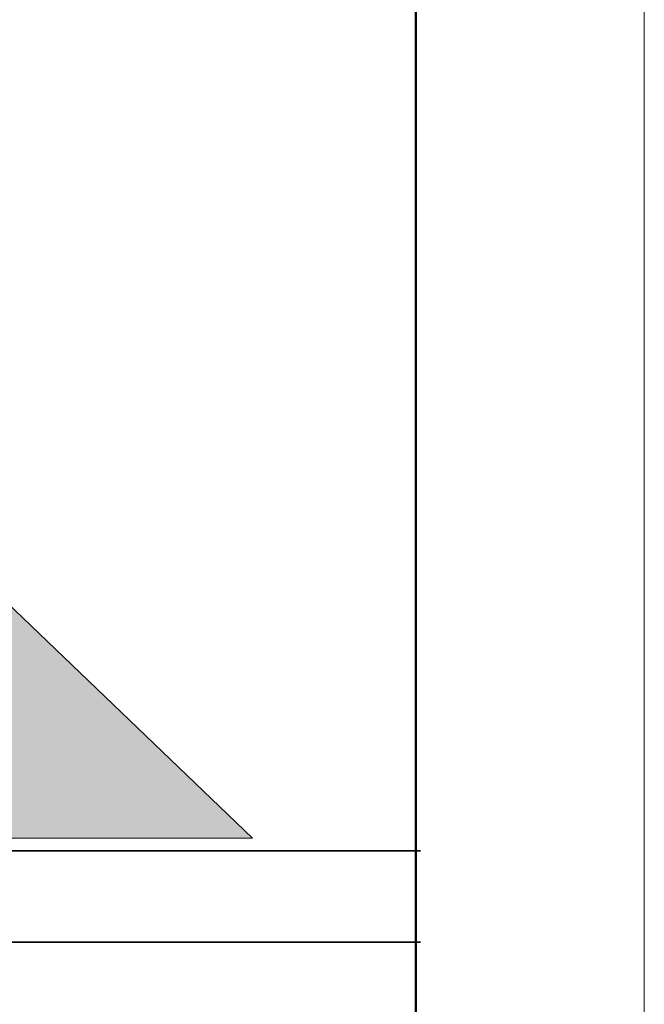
# Model space of a CAD drawing. Extents: x 353221 to 353679, y 5707809 to 5707957.
# Tile 20 of 21: x 353671.7 to 353678.53, y 5707864.66 to 5707875.43. Entities that reach past the tile are written whole.
import ezdxf

# ---------------------------------------------------------------- set-up
doc = ezdxf.new("R2010")
doc.units = 0
doc.header["$MEASUREMENT"] = 0
doc.linetypes.add('LINE_LT_4', pattern=[10000, 10000, 0])
doc.layers.add('Verm Rahmen P-1', color=7, linetype='Continuous')
doc.layers.add('Verm Schriftfeld P-1', color=7, linetype='Continuous')

msp = doc.modelspace()

# ---------------------------------------------------------------- hatches: boundary and pattern name
at = {"layer": 'Verm Schriftfeld P-1', "true_color": 0xdcdcdc}
msp.add_hatch(color=254, dxfattribs=at).paths.add_polyline_path([(353665.08, 5707866.479), (353665.08, 5707875.265), (353674.244, 5707866.479)])

# ---------------------------------------------------------------- linework, layer by layer
at = {"layer": 'Verm Rahmen P-1', "color": 18, "linetype": 'LINE_LT_4', "lineweight": 13, "true_color": 0x000000}
msp.add_line((353678.53, 5707956.58), (353678.53, 5707809.08), dxfattribs=at)
at = {"layer": 'Verm Rahmen P-1', "color": 18, "linetype": 'LINE_LT_4', "lineweight": 50, "true_color": 0x000000}
msp.add_line((353676.03, 5707954.08), (353676.03, 5707811.58), dxfattribs=at)
at = {"layer": 'Verm Schriftfeld P-1', "color": 18, "lineweight": 50, "true_color": 0x000000}
msp.add_line((353676.03, 5707954.08), (353676.03, 5707811.58), dxfattribs=at)
at = {"layer": 'Verm Schriftfeld P-1', "color": 18, "lineweight": 13, "true_color": 0x000000}
for p, q in [((353665.08, 5707875.265), (353674.244, 5707866.479)), ((353674.244, 5707866.479), (353665.08, 5707866.479))]:
    msp.add_line(p, q, dxfattribs=at)
at = {"layer": 'Verm Schriftfeld P-1', "color": 18, "lineweight": 35, "true_color": 0x000000}
for p, q in [((353586.083, 5707866.343), (353676.083, 5707866.343)), ((353586.083, 5707865.343), (353676.083, 5707865.343))]:
    msp.add_line(p, q, dxfattribs=at)

doc.saveas('drawing.dxf')
